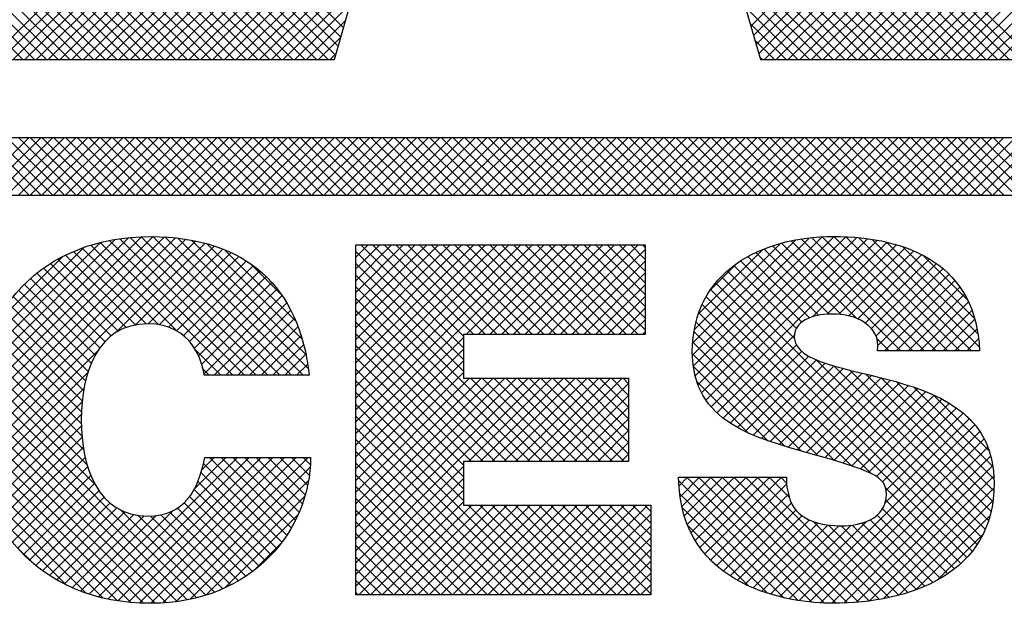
# Model space of a CAD drawing. Extents: x 0 to 34, y 0 to 22.
# Tile 8 of 20: x 29.531 to 29.902, y 3.037 to 3.257. Entities that reach past the tile are written whole.
import ezdxf
from ezdxf.enums import TextEntityAlignment as Align

# ---------------------------------------------------------------- set-up
doc = ezdxf.new("R2010")
doc.units = 0
doc.header["$LTSCALE"] = 0.25
doc.header["$MEASUREMENT"] = 0
for name, color, linetype in [('DIM', 7, 'CONTINUOUS'), ('FORMAT', 6, 'CONTINUOUS'), ('LOGO_HI', 11, 'CONTINUOUS')]:
    doc.layers.add(name, color=color, linetype=linetype)
doc.styles.add('RD25', font='ROMAND.shx', dxfattribs={"height": 0.25})
doc.styles.add('ROMAND', font='ROMAND.SHX')
doc.styles.add('RS10', font='ROMANS.shx', dxfattribs={"height": 0.1})

# ---------------------------------------------------------------- blocks, each defined once
blk = doc.blocks.new('FORMAT')
at = {"layer": 'LOGO_HI'}
for p, q in [((-0.59801, 0.75386), (-1.04801, 1.20387)), ((-0.60242, 0.75386), (-1.04845, 1.19988)), ((-0.60684, 0.75386), (-1.04845, 1.19547)), ((-0.61126, 0.75386), (-1.04845, 1.19105)), ((-0.61568, 0.75386), (-1.04845, 1.18663)), ((-0.6201, 0.75386), (-1.04845, 1.18221)), ((-0.49944, 0.76579), (-0.79673, 1.06307)), ((-0.34612, 0.76638), (-0.0493, 1.0632)), ((-0.50042, 0.76234), (-0.79673, 1.05865)), ((-0.34513, 0.76295), (-0.0493, 1.05878)), ((-0.5014, 0.7589), (-0.79673, 1.05423)), ((-0.34413, 0.75953), (-0.0493, 1.05436)), ((-0.50237, 0.75546), (-0.79673, 1.04981)), ((-0.34314, 0.7561), (-0.0493, 1.04994)), ((-0.5052, 0.75386), (-0.79673, 1.04539)), ((-0.34096, 0.75386), (-0.0493, 1.04552)), ((-0.59359, 0.75386), (-0.88398, 1.04425)), ((-0.58917, 0.75386), (-0.87956, 1.04425)), ((-0.58475, 0.75386), (-0.87514, 1.04425)), ((-0.58033, 0.75386), (-0.87072, 1.04425)), ((-0.57591, 0.75386), (-0.8663, 1.04425)), ((-0.57149, 0.75386), (-0.86188, 1.04425)), ((-0.56707, 0.75386), (-0.85746, 1.04425)), ((-0.56265, 0.75386), (-0.85304, 1.04425)), ((-0.55823, 0.75386), (-0.84862, 1.04425)), ((-0.55381, 0.75386), (-0.8442, 1.04425)), ((-0.54939, 0.75386), (-0.83978, 1.04425)), ((-0.54497, 0.75386), (-0.83536, 1.04425)), ((-0.54055, 0.75386), (-0.83095, 1.04425)), ((-0.53613, 0.75386), (-0.82653, 1.04425)), ((-0.53171, 0.75386), (-0.82211, 1.04425)), ((-0.52729, 0.75386), (-0.81769, 1.04425)), ((-0.52288, 0.75386), (-0.81327, 1.04425)), ((-0.51846, 0.75386), (-0.80885, 1.04425)), ((-0.51404, 0.75386), (-0.80443, 1.04425)), ((-0.50962, 0.75386), (-0.80001, 1.04425)), ((-0.33654, 0.75386), (-0.0493, 1.0411)), ((-0.33212, 0.75386), (-0.0493, 1.03668)), ((-0.3277, 0.75386), (-0.0493, 1.03226)), ((-0.32328, 0.75386), (-0.0493, 1.02784)), ((-0.31886, 0.75386), (-0.04535, 1.02737)), ((-0.31444, 0.75386), (-0.04094, 1.02737)), ((-0.31003, 0.75386), (-0.03653, 1.02736)), ((-0.30561, 0.75386), (-0.03212, 1.02735)), ((-0.30119, 0.75386), (-0.0277, 1.02734)), ((-0.29677, 0.75386), (-0.02329, 1.02734)), ((-0.29235, 0.75386), (-0.01888, 1.02733)), ((-0.28793, 0.75386), (-0.01447, 1.02732)), ((-0.28351, 0.75386), (-0.01006, 1.02731)), ((-0.27909, 0.75386), (-0.00564, 1.02731)), ((-0.27467, 0.75386), (-0.00123, 1.0273)), ((-0.27025, 0.75386), (0.00318, 1.02729)), ((-0.26583, 0.75386), (0.00759, 1.02729)), ((-0.26141, 0.75386), (0.01201, 1.02728)), ((-0.25699, 0.75386), (0.01642, 1.02727)), ((-0.25257, 0.75386), (0.02083, 1.02726)), ((-0.63264, 0.75386), (-0.46215, 0.92435)), ((-0.62822, 0.75386), (-0.46435, 0.91773)), ((-0.6238, 0.75386), (-0.46019, 0.91748)), ((-0.61938, 0.75386), (-0.45577, 0.91748)), ((-0.61497, 0.75386), (-0.45135, 0.91748)), ((-0.61055, 0.75386), (-0.44693, 0.91748)), ((-0.60613, 0.75386), (-0.44251, 0.91748)), ((-0.60171, 0.75386), (-0.43809, 0.91748)), ((-0.59729, 0.75386), (-0.43367, 0.91748)), ((-0.59287, 0.75386), (-0.42925, 0.91748)), ((-0.58845, 0.75386), (-0.42483, 0.91748)), ((-0.58403, 0.75386), (-0.42041, 0.91748)), ((-0.57961, 0.75386), (-0.41599, 0.91748)), ((-0.57519, 0.75386), (-0.41157, 0.91748)), ((-0.57077, 0.75386), (-0.40715, 0.91748)), ((-0.56635, 0.75386), (-0.40273, 0.91748)), ((-0.56193, 0.75386), (-0.39831, 0.91748)), ((-0.55751, 0.75386), (-0.39389, 0.91748)), ((-0.55309, 0.75386), (-0.38948, 0.91748)), ((-0.29307, 0.75386), (-0.45668, 0.91748)), ((-0.28865, 0.75386), (-0.45226, 0.91748)), ((-0.28423, 0.75386), (-0.44784, 0.91748)), ((-0.27981, 0.75386), (-0.44343, 0.91748)), ((-0.27539, 0.75386), (-0.43901, 0.91748)), ((-0.27097, 0.75386), (-0.43459, 0.91748)), ((-0.26655, 0.75386), (-0.43017, 0.91748)), ((-0.26213, 0.75386), (-0.42575, 0.91748)), ((-0.25771, 0.75386), (-0.42133, 0.91748)), ((-0.25329, 0.75386), (-0.41691, 0.91748)), ((-0.24887, 0.75386), (-0.41249, 0.91748)), ((-0.24445, 0.75386), (-0.40807, 0.91748)), ((-0.24003, 0.75386), (-0.40365, 0.91748)), ((-0.54867, 0.75386), (-0.48497, 0.81756)), ((-0.29748, 0.75386), (-0.36115, 0.81753)), ((-0.54425, 0.75386), (-0.4867, 0.81141)), ((-0.3019, 0.75386), (-0.35933, 0.81129)), ((-0.53983, 0.75386), (-0.48843, 0.80527)), ((-0.30632, 0.75386), (-0.3575, 0.80504)), ((-0.53542, 0.75386), (-0.49015, 0.79912)), ((-0.31074, 0.75386), (-0.35568, 0.7988)), ((-0.531, 0.75386), (-0.49188, 0.79298)), ((-0.31516, 0.75386), (-0.35385, 0.79255)), ((-0.52658, 0.75386), (-0.49361, 0.78683)), ((-0.31958, 0.75386), (-0.35203, 0.78631)), ((-0.52216, 0.75386), (-0.49518, 0.78084)), ((-0.324, 0.75386), (-0.3502, 0.78006)), ((-0.51774, 0.75386), (-0.49692, 0.77468)), ((-0.32842, 0.75386), (-0.34822, 0.77366)), ((-0.51332, 0.75386), (-0.49867, 0.76851)), ((-0.33284, 0.75386), (-0.34642, 0.76745)), ((-0.5089, 0.75386), (-0.50042, 0.76234)), ((-0.33726, 0.75386), (-0.34463, 0.76123)), ((-0.50448, 0.75386), (-0.50217, 0.75617)), ((-0.34168, 0.75386), (-0.34283, 0.75501)), ((-0.63947, 0.70284), (-0.61783, 0.72448)), ((-0.61769, 0.70284), (-0.63934, 0.72448)), ((-0.63505, 0.70284), (-0.61341, 0.72448)), ((-0.61327, 0.70284), (-0.63492, 0.72448)), ((-0.63063, 0.70284), (-0.60899, 0.72448)), ((-0.60885, 0.70284), (-0.6305, 0.72448)), ((-0.62621, 0.70284), (-0.60457, 0.72448)), ((-0.60444, 0.70284), (-0.62608, 0.72448)), ((-0.62179, 0.70284), (-0.60015, 0.72448)), ((-0.60002, 0.70284), (-0.62166, 0.72448)), ((-0.61737, 0.70284), (-0.59573, 0.72448)), ((-0.5956, 0.70284), (-0.61724, 0.72448)), ((-0.61295, 0.70284), (-0.59131, 0.72448)), ((-0.59118, 0.70284), (-0.61282, 0.72448)), ((-0.60854, 0.70284), (-0.58689, 0.72448)), ((-0.58676, 0.70284), (-0.6084, 0.72448)), ((-0.60412, 0.70284), (-0.58247, 0.72448)), ((-0.58234, 0.70284), (-0.60398, 0.72448)), ((-0.5997, 0.70284), (-0.57805, 0.72448)), ((-0.57792, 0.70284), (-0.59956, 0.72448)), ((-0.59528, 0.70284), (-0.57363, 0.72448)), ((-0.5735, 0.70284), (-0.59514, 0.72448)), ((-0.59086, 0.70284), (-0.56921, 0.72448)), ((-0.56908, 0.70284), (-0.59072, 0.72448)), ((-0.58644, 0.70284), (-0.56479, 0.72448)), ((-0.56466, 0.70284), (-0.5863, 0.72448)), ((-0.58202, 0.70284), (-0.56037, 0.72448)), ((-0.56024, 0.70284), (-0.58189, 0.72448)), ((-0.5776, 0.70284), (-0.55595, 0.72448)), ((-0.55582, 0.70284), (-0.57747, 0.72448)), ((-0.57318, 0.70284), (-0.55154, 0.72448)), ((-0.5514, 0.70284), (-0.57305, 0.72448)), ((-0.56876, 0.70284), (-0.54712, 0.72448)), ((-0.54698, 0.70284), (-0.56863, 0.72448)), ((-0.56434, 0.70284), (-0.5427, 0.72448)), ((-0.54256, 0.70284), (-0.56421, 0.72448)), ((-0.55992, 0.70284), (-0.53828, 0.72448)), ((-0.53814, 0.70284), (-0.55979, 0.72448)), ((-0.5555, 0.70284), (-0.53386, 0.72448)), ((-0.53372, 0.70284), (-0.55537, 0.72448)), ((-0.55108, 0.70284), (-0.52944, 0.72448)), ((-0.5293, 0.70284), (-0.55095, 0.72448)), ((-0.54666, 0.70284), (-0.52502, 0.72448)), ((-0.52489, 0.70284), (-0.54653, 0.72448)), ((-0.54224, 0.70284), (-0.5206, 0.72448)), ((-0.52047, 0.70284), (-0.54211, 0.72448)), ((-0.53782, 0.70284), (-0.51618, 0.72448)), ((-0.51605, 0.70284), (-0.53769, 0.72448)), ((-0.53341, 0.70284), (-0.51176, 0.72448)), ((-0.51163, 0.70284), (-0.53327, 0.72448)), ((-0.52899, 0.70284), (-0.50734, 0.72448)), ((-0.50721, 0.70284), (-0.52885, 0.72448)), ((-0.52457, 0.70284), (-0.50292, 0.72448)), ((-0.50279, 0.70284), (-0.52443, 0.72448)), ((-0.52015, 0.70284), (-0.4985, 0.72448)), ((-0.49837, 0.70284), (-0.52001, 0.72448)), ((-0.51573, 0.70284), (-0.49408, 0.72448)), ((-0.49395, 0.70284), (-0.51559, 0.72448)), ((-0.51131, 0.70284), (-0.48966, 0.72448)), ((-0.48953, 0.70284), (-0.51117, 0.72448)), ((-0.50689, 0.70284), (-0.48524, 0.72448)), ((-0.48511, 0.70284), (-0.50676, 0.72448)), ((-0.50247, 0.70284), (-0.48082, 0.72448)), ((-0.48069, 0.70284), (-0.50234, 0.72448)), ((-0.49805, 0.70284), (-0.47641, 0.72448)), ((-0.47627, 0.70284), (-0.49792, 0.72448)), ((-0.49363, 0.70284), (-0.47199, 0.72448)), ((-0.47185, 0.70284), (-0.4935, 0.72448)), ((-0.48921, 0.70284), (-0.46757, 0.72448)), ((-0.46743, 0.70284), (-0.48908, 0.72448)), ((-0.48479, 0.70284), (-0.46315, 0.72448)), ((-0.46301, 0.70284), (-0.48466, 0.72448)), ((-0.48037, 0.70284), (-0.45873, 0.72448)), ((-0.45859, 0.70284), (-0.48024, 0.72448)), ((-0.47595, 0.70284), (-0.45431, 0.72448)), ((-0.45417, 0.70284), (-0.47582, 0.72448)), ((-0.47153, 0.70284), (-0.44989, 0.72448)), ((-0.44976, 0.70284), (-0.4714, 0.72448)), ((-0.46711, 0.70284), (-0.44547, 0.72448)), ((-0.44534, 0.70284), (-0.46698, 0.72448)), ((-0.46269, 0.70284), (-0.44105, 0.72448)), ((-0.44092, 0.70284), (-0.46256, 0.72448)), ((-0.45827, 0.70284), (-0.43663, 0.72448)), ((-0.4365, 0.70284), (-0.45814, 0.72448)), ((-0.45386, 0.70284), (-0.43221, 0.72448)), ((-0.43208, 0.70284), (-0.45372, 0.72448)), ((-0.44944, 0.70284), (-0.42779, 0.72448)), ((-0.42766, 0.70284), (-0.4493, 0.72448)), ((-0.44502, 0.70284), (-0.42337, 0.72448)), ((-0.42324, 0.70284), (-0.44488, 0.72448)), ((-0.4406, 0.70284), (-0.41895, 0.72448)), ((-0.41882, 0.70284), (-0.44046, 0.72448)), ((-0.43618, 0.70284), (-0.41453, 0.72448)), ((-0.4144, 0.70284), (-0.43604, 0.72448)), ((-0.43176, 0.70284), (-0.41011, 0.72448)), ((-0.40998, 0.70284), (-0.43163, 0.72448)), ((-0.42734, 0.70284), (-0.40569, 0.72448)), ((-0.40556, 0.70284), (-0.42721, 0.72448)), ((-0.42292, 0.70284), (-0.40128, 0.72448)), ((-0.40114, 0.70284), (-0.42279, 0.72448)), ((-0.4185, 0.70284), (-0.39686, 0.72448)), ((-0.39672, 0.70284), (-0.41837, 0.72448)), ((-0.41408, 0.70284), (-0.39244, 0.72448)), ((-0.3923, 0.70284), (-0.41395, 0.72448)), ((-0.40966, 0.70284), (-0.38802, 0.72448)), ((-0.38788, 0.70284), (-0.40953, 0.72448)), ((-0.40524, 0.70284), (-0.3836, 0.72448)), ((-0.38346, 0.70284), (-0.40511, 0.72448)), ((-0.40082, 0.70284), (-0.37918, 0.72448)), ((-0.37904, 0.70284), (-0.40069, 0.72448)), ((-0.3964, 0.70284), (-0.37476, 0.72448)), ((-0.37463, 0.70284), (-0.39627, 0.72448)), ((-0.39198, 0.70284), (-0.37034, 0.72448)), ((-0.37021, 0.70284), (-0.39185, 0.72448)), ((-0.38756, 0.70284), (-0.36592, 0.72448)), ((-0.36579, 0.70284), (-0.38743, 0.72448)), ((-0.38314, 0.70284), (-0.3615, 0.72448)), ((-0.36137, 0.70284), (-0.38301, 0.72448)), ((-0.37873, 0.70284), (-0.35708, 0.72448)), ((-0.35695, 0.70284), (-0.37859, 0.72448)), ((-0.37431, 0.70284), (-0.35266, 0.72448)), ((-0.35253, 0.70284), (-0.37417, 0.72448)), ((-0.36989, 0.70284), (-0.34824, 0.72448)), ((-0.34811, 0.70284), (-0.36975, 0.72448)), ((-0.36547, 0.70284), (-0.34382, 0.72448)), ((-0.34369, 0.70284), (-0.36533, 0.72448)), ((-0.36105, 0.70284), (-0.3394, 0.72448)), ((-0.33927, 0.70284), (-0.36091, 0.72448)), ((-0.35663, 0.70284), (-0.33498, 0.72448)), ((-0.33485, 0.70284), (-0.35649, 0.72448)), ((-0.35221, 0.70284), (-0.33056, 0.72448)), ((-0.33043, 0.70284), (-0.35208, 0.72448)), ((-0.34779, 0.70284), (-0.32615, 0.72448)), ((-0.32601, 0.70284), (-0.34766, 0.72448)), ((-0.34337, 0.70284), (-0.32173, 0.72448)), ((-0.32159, 0.70284), (-0.34324, 0.72448)), ((-0.33895, 0.70284), (-0.31731, 0.72448)), ((-0.31717, 0.70284), (-0.33882, 0.72448)), ((-0.33453, 0.70284), (-0.31289, 0.72448)), ((-0.31275, 0.70284), (-0.3344, 0.72448)), ((-0.33011, 0.70284), (-0.30847, 0.72448)), ((-0.30833, 0.70284), (-0.32998, 0.72448)), ((-0.32569, 0.70284), (-0.30405, 0.72448)), ((-0.30391, 0.70284), (-0.32556, 0.72448)), ((-0.32127, 0.70284), (-0.29963, 0.72448)), ((-0.2995, 0.70284), (-0.32114, 0.72448)), ((-0.31685, 0.70284), (-0.29521, 0.72448)), ((-0.29508, 0.70284), (-0.31672, 0.72448)), ((-0.31243, 0.70284), (-0.29079, 0.72448)), ((-0.29066, 0.70284), (-0.3123, 0.72448)), ((-0.30801, 0.70284), (-0.28637, 0.72448)), ((-0.28624, 0.70284), (-0.30788, 0.72448)), ((-0.3036, 0.70284), (-0.28195, 0.72448)), ((-0.28182, 0.70284), (-0.30346, 0.72448)), ((-0.29918, 0.70284), (-0.27753, 0.72448)), ((-0.2774, 0.70284), (-0.29904, 0.72448)), ((-0.29476, 0.70284), (-0.27311, 0.72448)), ((-0.27298, 0.70284), (-0.29462, 0.72448)), ((-0.29034, 0.70284), (-0.26869, 0.72448)), ((-0.26856, 0.70284), (-0.2902, 0.72448)), ((-0.28592, 0.70284), (-0.26427, 0.72448)), ((-0.26414, 0.70284), (-0.28578, 0.72448)), ((-0.2815, 0.70284), (-0.25985, 0.72448)), ((-0.25972, 0.70284), (-0.28136, 0.72448)), ((-0.27708, 0.70284), (-0.25543, 0.72448)), ((-0.2553, 0.70284), (-0.27695, 0.72448)), ((-0.27266, 0.70284), (-0.25102, 0.72448)), ((-0.25088, 0.70284), (-0.27253, 0.72448)), ((-0.26824, 0.70284), (-0.2466, 0.72448)), ((-0.24646, 0.70284), (-0.26811, 0.72448)), ((-0.26382, 0.70284), (-0.24218, 0.72448)), ((-0.24204, 0.70284), (-0.26369, 0.72448)), ((-0.2594, 0.70284), (-0.23776, 0.72448)), ((-0.23762, 0.70284), (-0.25927, 0.72448)), ((-0.25498, 0.70284), (-0.23334, 0.72448)), ((-0.2332, 0.70284), (-0.25485, 0.72448)), ((-0.63868, 0.61966), (-0.57104, 0.6873)), ((-0.63864, 0.61528), (-0.56677, 0.68715)), ((-0.63851, 0.62425), (-0.57552, 0.68724)), ((-0.63841, 0.6111), (-0.56268, 0.68682)), ((-0.63808, 0.6291), (-0.58027, 0.68691)), ((-0.63799, 0.60709), (-0.55877, 0.68631)), ((-0.63741, 0.60325), (-0.55503, 0.68564)), ((-0.6373, 0.6343), (-0.58536, 0.68624)), ((-0.53672, 0.63512), (-0.58746, 0.68586)), ((-0.5323, 0.63512), (-0.58367, 0.6865)), ((-0.52788, 0.63512), (-0.57972, 0.68696)), ((-0.52346, 0.63512), (-0.57557, 0.68724)), ((-0.51904, 0.63512), (-0.57122, 0.6873)), ((-0.51462, 0.63512), (-0.56664, 0.68714)), ((-0.51266, 0.63758), (-0.5618, 0.68672)), ((-0.51354, 0.64288), (-0.55661, 0.68595)), ((-0.36814, 0.64272), (-0.32404, 0.68681)), ((-0.36803, 0.64724), (-0.32922, 0.68605)), ((-0.36782, 0.63861), (-0.31923, 0.6872)), ((-0.36712, 0.6349), (-0.31471, 0.68731)), ((-0.36606, 0.63153), (-0.31038, 0.68721)), ((-0.36468, 0.62849), (-0.30623, 0.68694)), ((-0.36302, 0.62574), (-0.30224, 0.68651)), ((-0.36108, 0.62325), (-0.29842, 0.68592)), ((-0.28961, 0.64434), (-0.33097, 0.6857)), ((-0.28519, 0.64434), (-0.32724, 0.68639)), ((-0.28077, 0.64434), (-0.32332, 0.68689)), ((-0.27635, 0.64434), (-0.31922, 0.68721)), ((-0.27193, 0.64434), (-0.3149, 0.68731)), ((-0.26751, 0.64434), (-0.31038, 0.68721)), ((-0.26309, 0.64434), (-0.30565, 0.68689)), ((-0.26014, 0.64581), (-0.30062, 0.68628)), ((-0.63605, 0.63997), (-0.59093, 0.68509)), ((-0.63405, 0.64638), (-0.59723, 0.68321)), ((-0.56904, 0.65418), (-0.59784, 0.68299)), ((-0.56235, 0.65191), (-0.59453, 0.6841)), ((-0.54114, 0.63512), (-0.59107, 0.68506)), ((-0.58484, 0.65141), (-0.55145, 0.68479)), ((-0.57776, 0.65407), (-0.54804, 0.68378)), ((-0.57292, 0.65448), (-0.5448, 0.68261)), ((-0.51496, 0.64872), (-0.55087, 0.68463)), ((-0.51735, 0.65552), (-0.54418, 0.68236)), ((-0.49484, 0.68395), (-0.49461, 0.68418)), ((-0.49484, 0.67953), (-0.4902, 0.68418)), ((-0.49484, 0.67511), (-0.48578, 0.68418)), ((-0.49484, 0.67069), (-0.48136, 0.68418)), ((-0.49484, 0.66627), (-0.47694, 0.68418)), ((-0.49484, 0.66185), (-0.47252, 0.68418)), ((-0.49484, 0.65743), (-0.4681, 0.68418)), ((-0.49484, 0.65301), (-0.46368, 0.68418)), ((-0.49484, 0.64859), (-0.45926, 0.68418)), ((-0.49484, 0.64417), (-0.45484, 0.68418)), ((-0.49484, 0.63975), (-0.45042, 0.68418)), ((-0.49484, 0.63533), (-0.446, 0.68418)), ((-0.49484, 0.63091), (-0.44158, 0.68418)), ((-0.49484, 0.62649), (-0.43716, 0.68418)), ((-0.49484, 0.62208), (-0.43274, 0.68418)), ((-0.49484, 0.61766), (-0.42832, 0.68418)), ((-0.49484, 0.61324), (-0.4239, 0.68418)), ((-0.45427, 0.64548), (-0.49297, 0.68418)), ((-0.45427, 0.6499), (-0.48855, 0.68418)), ((-0.45038, 0.65043), (-0.48413, 0.68418)), ((-0.44596, 0.65043), (-0.47971, 0.68418)), ((-0.44154, 0.65043), (-0.47529, 0.68418)), ((-0.43712, 0.65043), (-0.47087, 0.68418)), ((-0.4327, 0.65043), (-0.46645, 0.68418)), ((-0.42828, 0.65043), (-0.46203, 0.68418)), ((-0.42386, 0.65043), (-0.45761, 0.68418)), ((-0.45323, 0.65043), (-0.41948, 0.68418)), ((-0.41944, 0.65043), (-0.45319, 0.68418)), ((-0.44881, 0.65043), (-0.41507, 0.68418)), ((-0.41503, 0.65043), (-0.44877, 0.68418)), ((-0.44439, 0.65043), (-0.41065, 0.68418)), ((-0.41061, 0.65043), (-0.44435, 0.68418)), ((-0.43997, 0.65043), (-0.40623, 0.68418)), ((-0.40619, 0.65043), (-0.43993, 0.68418)), ((-0.43555, 0.65043), (-0.40181, 0.68418)), ((-0.40177, 0.65043), (-0.43551, 0.68418)), ((-0.43113, 0.65043), (-0.39739, 0.68418)), ((-0.39735, 0.65043), (-0.43109, 0.68418)), ((-0.42671, 0.65043), (-0.39297, 0.68418)), ((-0.39293, 0.65043), (-0.42667, 0.68418)), ((-0.42229, 0.65043), (-0.38855, 0.68418)), ((-0.38851, 0.65043), (-0.42225, 0.68418)), ((-0.41787, 0.65043), (-0.38585, 0.68245)), ((-0.38585, 0.65219), (-0.41784, 0.68418)), ((-0.38585, 0.65661), (-0.41342, 0.68418)), ((-0.38585, 0.66103), (-0.409, 0.68418)), ((-0.38585, 0.66545), (-0.40458, 0.68418)), ((-0.38585, 0.66987), (-0.40016, 0.68418)), ((-0.38585, 0.67429), (-0.39574, 0.68418)), ((-0.38585, 0.67871), (-0.39132, 0.68418)), ((-0.38585, 0.68313), (-0.3869, 0.68418)), ((-0.36742, 0.65228), (-0.33495, 0.68474)), ((-0.36588, 0.65823), (-0.34163, 0.68248)), ((-0.31666, 0.65814), (-0.34119, 0.68266)), ((-0.3121, 0.65799), (-0.33794, 0.68383)), ((-0.30618, 0.65649), (-0.33454, 0.68485)), ((-0.32274, 0.65718), (-0.29476, 0.68516)), ((-0.3174, 0.65809), (-0.29126, 0.68424)), ((-0.313, 0.65808), (-0.28792, 0.68316)), ((-0.30919, 0.65747), (-0.28475, 0.68191)), ((-0.26065, 0.65073), (-0.29517, 0.68526)), ((-0.26183, 0.65633), (-0.28904, 0.68355)), ((-0.63062, 0.65423), (-0.60497, 0.67989)), ((-0.58124, 0.65313), (-0.60695, 0.67883)), ((-0.57776, 0.65407), (-0.60405, 0.68035)), ((-0.57375, 0.65447), (-0.60101, 0.68174)), ((-0.56884, 0.65415), (-0.54171, 0.68128)), ((-0.56531, 0.65325), (-0.53878, 0.67979)), ((-0.45427, 0.64106), (-0.49484, 0.68164)), ((-0.32693, 0.65514), (-0.34996, 0.67818)), ((-0.32408, 0.65672), (-0.3472, 0.67983)), ((-0.32063, 0.65769), (-0.34427, 0.68132)), ((-0.30588, 0.65636), (-0.28174, 0.6805)), ((-0.30307, 0.65475), (-0.2789, 0.67892)), ((-0.26451, 0.66344), (-0.2814, 0.68032)), ((-0.58691, 0.64996), (-0.61236, 0.67541)), ((-0.58427, 0.65174), (-0.60972, 0.67718)), ((-0.56227, 0.65187), (-0.536, 0.67814)), ((-0.55966, 0.65006), (-0.53338, 0.67635)), ((-0.52256, 0.66516), (-0.53466, 0.67725)), ((-0.45427, 0.63664), (-0.49484, 0.67722)), ((-0.41346, 0.65043), (-0.38585, 0.67803)), ((-0.36156, 0.66697), (-0.35113, 0.6774)), ((-0.32898, 0.65277), (-0.35257, 0.67636)), ((-0.30071, 0.65269), (-0.27624, 0.67716)), ((-0.29901, 0.64997), (-0.27375, 0.67523)), ((-0.5912, 0.64541), (-0.61729, 0.6715)), ((-0.58921, 0.64784), (-0.61489, 0.67351)), ((-0.55743, 0.64788), (-0.53091, 0.6744)), ((-0.55556, 0.64533), (-0.52859, 0.6723)), ((-0.42471, 0.60266), (-0.49484, 0.6728)), ((-0.40904, 0.65043), (-0.38585, 0.67361)), ((-0.25931, 0.57427), (-0.35728, 0.67223)), ((-0.32977, 0.64914), (-0.35501, 0.67438)), ((-0.29829, 0.64627), (-0.27145, 0.67311)), ((-0.2958, 0.64434), (-0.26933, 0.67081)), ((-0.59435, 0.63972), (-0.62173, 0.6671)), ((-0.5929, 0.64269), (-0.61957, 0.66936)), ((-0.55401, 0.64246), (-0.52642, 0.67005)), ((-0.55279, 0.63926), (-0.5244, 0.66765)), ((-0.42913, 0.60266), (-0.49484, 0.66838)), ((-0.40462, 0.65043), (-0.38585, 0.66919)), ((-0.26282, 0.56893), (-0.36127, 0.66739)), ((-0.26096, 0.5715), (-0.35937, 0.66991)), ((-0.29138, 0.64434), (-0.26741, 0.66832)), ((-0.59555, 0.6365), (-0.62377, 0.66472)), ((-0.55193, 0.6357), (-0.52252, 0.66511)), ((-0.43355, 0.60266), (-0.49484, 0.66396)), ((-0.4002, 0.65043), (-0.38585, 0.66478)), ((-0.26485, 0.56655), (-0.36298, 0.66468)), ((-0.28696, 0.64434), (-0.26568, 0.66562)), ((-0.59652, 0.63305), (-0.62569, 0.66223)), ((-0.54809, 0.63512), (-0.5208, 0.66241)), ((-0.39578, 0.65043), (-0.38585, 0.66036)), ((-0.30101, 0.59829), (-0.36448, 0.66175)), ((-0.28254, 0.64434), (-0.26417, 0.66272)), ((-0.59777, 0.62547), (-0.62918, 0.65687)), ((-0.59726, 0.62937), (-0.6275, 0.65961)), ((-0.54367, 0.63512), (-0.51922, 0.65957)), ((-0.53925, 0.63512), (-0.5178, 0.65657)), ((-0.43797, 0.60266), (-0.49484, 0.65954)), ((-0.30821, 0.60107), (-0.36575, 0.65861)), ((-0.27812, 0.64434), (-0.26287, 0.65959)), ((-0.2737, 0.64434), (-0.2618, 0.65624)), ((-0.59806, 0.62133), (-0.63074, 0.65401)), ((-0.53483, 0.63512), (-0.51652, 0.65343)), ((-0.44239, 0.60266), (-0.49484, 0.65512)), ((-0.39136, 0.65043), (-0.38585, 0.65594)), ((-0.31461, 0.60305), (-0.36678, 0.65522)), ((-0.26929, 0.64434), (-0.26097, 0.65265)), ((-0.59811, 0.61696), (-0.63217, 0.65103)), ((-0.53041, 0.63512), (-0.51539, 0.65014)), ((-0.44681, 0.60266), (-0.49484, 0.6507)), ((-0.49484, 0.60882), (-0.45427, 0.64939)), ((-0.38694, 0.65043), (-0.38585, 0.65152)), ((-0.32083, 0.60485), (-0.36754, 0.65156)), ((-0.35891, 0.62101), (-0.32974, 0.65017)), ((-0.29403, 0.64434), (-0.29866, 0.64897)), ((-0.26487, 0.64434), (-0.2604, 0.64881)), ((-0.59787, 0.61231), (-0.63348, 0.64791)), ((-0.52599, 0.63512), (-0.51441, 0.6467)), ((-0.45123, 0.60266), (-0.49484, 0.64628)), ((-0.49484, 0.6044), (-0.45427, 0.64497)), ((-0.327, 0.6066), (-0.36801, 0.64761)), ((-0.35652, 0.61898), (-0.32895, 0.64655)), ((-0.63667, 0.59957), (-0.59195, 0.6443)), ((-0.59598, 0.60157), (-0.63569, 0.64129)), ((-0.59725, 0.60727), (-0.63465, 0.64467)), ((-0.54555, 0.63512), (-0.55522, 0.64479)), ((-0.52157, 0.63512), (-0.51359, 0.64311)), ((-0.45427, 0.60129), (-0.49484, 0.64186)), ((-0.33321, 0.60839), (-0.36815, 0.64333)), ((-0.35394, 0.61714), (-0.32694, 0.64414)), ((-0.35118, 0.61548), (-0.32433, 0.64233)), ((-0.26045, 0.64434), (-0.26009, 0.6447)), ((-0.59302, 0.59419), (-0.63659, 0.63776)), ((-0.54997, 0.63512), (-0.55229, 0.63743)), ((-0.51716, 0.63512), (-0.51292, 0.63936)), ((-0.49484, 0.59998), (-0.45427, 0.64055)), ((-0.45427, 0.59687), (-0.49484, 0.63744)), ((-0.33973, 0.61049), (-0.36782, 0.63858)), ((-0.34827, 0.61397), (-0.32135, 0.64089)), ((-0.34522, 0.6126), (-0.31814, 0.63968)), ((-0.34206, 0.61134), (-0.31478, 0.63862)), ((-0.33881, 0.61017), (-0.31131, 0.63767)), ((-0.25788, 0.57725), (-0.32163, 0.641)), ((-0.25667, 0.58047), (-0.31485, 0.63864)), ((-0.55467, 0.55143), (-0.63734, 0.63409)), ((-0.63579, 0.59604), (-0.59566, 0.63617)), ((-0.51274, 0.63512), (-0.5124, 0.63546)), ((-0.49484, 0.59556), (-0.45427, 0.63613)), ((-0.49484, 0.59114), (-0.45197, 0.63401)), ((-0.49484, 0.58672), (-0.44755, 0.63401)), ((-0.49484, 0.5823), (-0.44313, 0.63401)), ((-0.49484, 0.57788), (-0.43871, 0.63401)), ((-0.49484, 0.57346), (-0.43429, 0.63401)), ((-0.49484, 0.56904), (-0.42987, 0.63401)), ((-0.49484, 0.56462), (-0.42545, 0.63401)), ((-0.45239, 0.60266), (-0.42104, 0.63401)), ((-0.42029, 0.60266), (-0.45164, 0.63401)), ((-0.44797, 0.60266), (-0.41662, 0.63401)), ((-0.41587, 0.60266), (-0.44722, 0.63401)), ((-0.44355, 0.60266), (-0.4122, 0.63401)), ((-0.41145, 0.60266), (-0.4428, 0.63401)), ((-0.43913, 0.60266), (-0.40778, 0.63401)), ((-0.40703, 0.60266), (-0.43838, 0.63401)), ((-0.43471, 0.60266), (-0.40336, 0.63401)), ((-0.40261, 0.60266), (-0.43396, 0.63401)), ((-0.43029, 0.60266), (-0.39894, 0.63401)), ((-0.39819, 0.60266), (-0.42954, 0.63401)), ((-0.42587, 0.60266), (-0.39452, 0.63401)), ((-0.39377, 0.60266), (-0.42512, 0.63401)), ((-0.39212, 0.60543), (-0.4207, 0.63401)), ((-0.39212, 0.60985), (-0.41628, 0.63401)), ((-0.39212, 0.61427), (-0.41186, 0.63401)), ((-0.39212, 0.61869), (-0.40745, 0.63401)), ((-0.39212, 0.62311), (-0.40303, 0.63401)), ((-0.39212, 0.62753), (-0.39861, 0.63401)), ((-0.39212, 0.63195), (-0.39419, 0.63401)), ((-0.33548, 0.60909), (-0.30779, 0.63677)), ((-0.33209, 0.60806), (-0.30423, 0.63591)), ((-0.32866, 0.60707), (-0.30067, 0.63505)), ((-0.32521, 0.60609), (-0.29713, 0.63418)), ((-0.25571, 0.58393), (-0.30881, 0.63703)), ((-0.25502, 0.58766), (-0.30297, 0.63561)), ((-0.25463, 0.59168), (-0.29712, 0.63418)), ((-0.55829, 0.55063), (-0.63793, 0.63027)), ((-0.63476, 0.59264), (-0.59709, 0.63031)), ((-0.45427, 0.59245), (-0.49484, 0.63302)), ((-0.42145, 0.60266), (-0.39212, 0.63199)), ((-0.34706, 0.61341), (-0.36654, 0.63288)), ((-0.32177, 0.60512), (-0.29361, 0.63327)), ((-0.31833, 0.60413), (-0.29015, 0.63231)), ((-0.31491, 0.60313), (-0.28676, 0.63129)), ((-0.31151, 0.60211), (-0.28345, 0.63018)), ((-0.25456, 0.59603), (-0.29112, 0.63259)), ((-0.25498, 0.60087), (-0.28473, 0.63062)), ((-0.45427, 0.58803), (-0.49484, 0.6286)), ((-0.41703, 0.60266), (-0.39212, 0.62757)), ((-0.30816, 0.60105), (-0.28024, 0.62897)), ((-0.30488, 0.59991), (-0.27715, 0.62764)), ((-0.25633, 0.60664), (-0.27748, 0.62779)), ((-0.56209, 0.55001), (-0.63836, 0.62628)), ((-0.6336, 0.58938), (-0.5978, 0.62519)), ((-0.42316, 0.5525), (-0.49484, 0.62418)), ((-0.41261, 0.60266), (-0.39212, 0.62315)), ((-0.30174, 0.59863), (-0.27418, 0.62619)), ((-0.29886, 0.59709), (-0.27135, 0.6246)), ((-0.29651, 0.59502), (-0.26868, 0.62285)), ((-0.56609, 0.54959), (-0.63862, 0.62212)), ((-0.63231, 0.58625), (-0.59809, 0.62048)), ((-0.42758, 0.5525), (-0.49484, 0.61976)), ((-0.29521, 0.5919), (-0.26618, 0.62093)), ((-0.26171, 0.61644), (-0.26626, 0.62099)), ((-0.5703, 0.54938), (-0.63869, 0.61777)), ((-0.6309, 0.58325), (-0.59808, 0.61606)), ((-0.432, 0.5525), (-0.49484, 0.61534)), ((-0.40819, 0.60266), (-0.39212, 0.61873)), ((-0.3279, 0.55037), (-0.26176, 0.61651)), ((-0.29558, 0.58711), (-0.26387, 0.61882)), ((-0.57475, 0.54941), (-0.63855, 0.61321)), ((-0.62936, 0.58037), (-0.59784, 0.61189)), ((-0.40377, 0.60266), (-0.39212, 0.61431)), ((-0.32399, 0.54986), (-0.25988, 0.61397)), ((-0.57945, 0.54969), (-0.63815, 0.60839)), ((-0.62769, 0.57761), (-0.59736, 0.60795)), ((-0.43642, 0.5525), (-0.49484, 0.61093)), ((-0.39935, 0.60266), (-0.39212, 0.60989)), ((-0.31992, 0.54951), (-0.25824, 0.61119)), ((-0.31565, 0.54937), (-0.25687, 0.60815)), ((-0.62591, 0.57497), (-0.59666, 0.60423)), ((-0.59167, 0.55177), (-0.5393, 0.60414)), ((-0.58808, 0.55094), (-0.53488, 0.60414)), ((-0.58433, 0.55027), (-0.53046, 0.60414)), ((-0.5804, 0.54978), (-0.52604, 0.60414)), ((-0.57629, 0.54947), (-0.52162, 0.60414)), ((-0.57197, 0.54936), (-0.5172, 0.60414)), ((-0.56742, 0.5495), (-0.51278, 0.60414)), ((-0.55559, 0.59227), (-0.54371, 0.60414)), ((-0.55272, 0.59955), (-0.54813, 0.60414)), ((-0.52077, 0.57498), (-0.54993, 0.60414)), ((-0.51908, 0.57771), (-0.54551, 0.60414)), ((-0.51752, 0.58057), (-0.54109, 0.60414)), ((-0.51612, 0.58359), (-0.53667, 0.60414)), ((-0.51487, 0.58676), (-0.53225, 0.60414)), ((-0.5138, 0.5901), (-0.52783, 0.60414)), ((-0.51292, 0.59365), (-0.52341, 0.60414)), ((-0.51227, 0.59741), (-0.519, 0.60414)), ((-0.51188, 0.60145), (-0.51458, 0.60414)), ((-0.44084, 0.5525), (-0.49484, 0.60651)), ((-0.39493, 0.60266), (-0.39212, 0.60547)), ((-0.31115, 0.54944), (-0.25578, 0.60481)), ((-0.58447, 0.55029), (-0.63741, 0.60323)), ((-0.62402, 0.57245), (-0.59573, 0.60074)), ((-0.56255, 0.54995), (-0.51194, 0.60056)), ((-0.5226, 0.57239), (-0.55212, 0.60191)), ((-0.44526, 0.5525), (-0.49484, 0.60209)), ((-0.49484, 0.5602), (-0.45427, 0.60078)), ((-0.30646, 0.54972), (-0.25502, 0.60115)), ((-0.58995, 0.55135), (-0.6362, 0.5976)), ((-0.622, 0.57005), (-0.59457, 0.59748)), ((-0.52456, 0.56993), (-0.55305, 0.59842)), ((-0.44968, 0.5525), (-0.49484, 0.59767)), ((-0.37319, 0.59347), (-0.3699, 0.59676)), ((-0.37278, 0.58946), (-0.36548, 0.59676)), ((-0.37211, 0.58571), (-0.36106, 0.59676)), ((-0.37119, 0.58221), (-0.35664, 0.59676)), ((-0.32321, 0.54978), (-0.3702, 0.59676)), ((-0.37004, 0.57894), (-0.35222, 0.59676)), ((-0.36868, 0.57588), (-0.3478, 0.59676)), ((-0.36711, 0.57303), (-0.34338, 0.59676)), ((-0.31845, 0.54943), (-0.36578, 0.59676)), ((-0.36534, 0.57038), (-0.33896, 0.59676)), ((-0.3634, 0.56791), (-0.33454, 0.59676)), ((-0.31397, 0.54937), (-0.36136, 0.59676)), ((-0.30968, 0.54951), (-0.35694, 0.59676)), ((-0.30555, 0.5498), (-0.35252, 0.59676)), ((-0.30157, 0.55023), (-0.3481, 0.59676)), ((-0.29772, 0.55081), (-0.34368, 0.59676)), ((-0.33163, 0.58913), (-0.33926, 0.59676)), ((-0.33265, 0.59458), (-0.33484, 0.59676)), ((-0.30152, 0.55024), (-0.25461, 0.59715)), ((-0.61987, 0.56777), (-0.59316, 0.59447)), ((-0.55724, 0.55084), (-0.51256, 0.59552)), ((-0.52664, 0.56759), (-0.55422, 0.59517)), ((-0.49484, 0.55578), (-0.45427, 0.59636)), ((-0.4541, 0.5525), (-0.49484, 0.59325)), ((-0.32829, 0.55044), (-0.37328, 0.59543)), ((-0.36128, 0.56561), (-0.33263, 0.59426)), ((-0.59611, 0.55309), (-0.6343, 0.59128)), ((-0.61761, 0.5656), (-0.5915, 0.59171)), ((-0.53119, 0.5633), (-0.55737, 0.58948)), ((-0.52885, 0.56539), (-0.55564, 0.59217)), ((-0.55128, 0.55239), (-0.51389, 0.58977)), ((-0.49371, 0.5525), (-0.45427, 0.59194)), ((-0.33377, 0.5515), (-0.37294, 0.59067)), ((-0.35899, 0.56348), (-0.332, 0.59046)), ((-0.29627, 0.55107), (-0.25458, 0.59276)), ((-0.26707, 0.56435), (-0.29535, 0.59263)), ((-0.61524, 0.56355), (-0.58956, 0.58923)), ((-0.61275, 0.56162), (-0.58732, 0.58705)), ((-0.53365, 0.56134), (-0.55944, 0.58713)), ((-0.45852, 0.5525), (-0.49484, 0.58883)), ((-0.48929, 0.5525), (-0.45427, 0.58752)), ((-0.48487, 0.5525), (-0.45112, 0.58625)), ((-0.48045, 0.5525), (-0.4467, 0.58625)), ((-0.47603, 0.5525), (-0.44228, 0.58625)), ((-0.47161, 0.5525), (-0.43786, 0.58625)), ((-0.46719, 0.5525), (-0.43344, 0.58625)), ((-0.46277, 0.5525), (-0.42902, 0.58625)), ((-0.45835, 0.5525), (-0.4246, 0.58625)), ((-0.45393, 0.5525), (-0.42018, 0.58625)), ((-0.41874, 0.5525), (-0.45249, 0.58625)), ((-0.44951, 0.5525), (-0.41576, 0.58625)), ((-0.41432, 0.5525), (-0.44807, 0.58625)), ((-0.44509, 0.5525), (-0.41135, 0.58625)), ((-0.40991, 0.5525), (-0.44365, 0.58625)), ((-0.44067, 0.5525), (-0.40693, 0.58625)), ((-0.40549, 0.5525), (-0.43923, 0.58625)), ((-0.43625, 0.5525), (-0.40251, 0.58625)), ((-0.40107, 0.5525), (-0.43481, 0.58625)), ((-0.43183, 0.5525), (-0.39809, 0.58625)), ((-0.39665, 0.5525), (-0.43039, 0.58625)), ((-0.42741, 0.5525), (-0.39367, 0.58625)), ((-0.39223, 0.5525), (-0.42597, 0.58625)), ((-0.423, 0.5525), (-0.38925, 0.58625)), ((-0.38781, 0.5525), (-0.42156, 0.58625)), ((-0.41858, 0.5525), (-0.38483, 0.58625)), ((-0.38382, 0.55294), (-0.41714, 0.58625)), ((-0.38382, 0.55736), (-0.41272, 0.58625)), ((-0.38382, 0.56177), (-0.4083, 0.58625)), ((-0.38382, 0.56619), (-0.40388, 0.58625)), ((-0.38382, 0.57061), (-0.39946, 0.58625)), ((-0.38382, 0.57503), (-0.39504, 0.58625)), ((-0.38382, 0.57945), (-0.39062, 0.58625)), ((-0.38382, 0.58387), (-0.3862, 0.58625)), ((-0.35654, 0.56151), (-0.33088, 0.58717)), ((-0.26946, 0.56232), (-0.29532, 0.58818)), ((-0.29057, 0.55234), (-0.25499, 0.58793)), ((-0.60355, 0.55611), (-0.6311, 0.58366)), ((-0.61013, 0.55982), (-0.58474, 0.58521)), ((-0.60739, 0.55814), (-0.58178, 0.58375)), ((-0.60452, 0.55659), (-0.57838, 0.58273)), ((-0.60152, 0.55518), (-0.57447, 0.58223)), ((-0.59838, 0.5539), (-0.5699, 0.58237)), ((-0.5951, 0.55276), (-0.56371, 0.58415)), ((-0.55123, 0.5524), (-0.5832, 0.58437)), ((-0.54794, 0.55353), (-0.57686, 0.58246)), ((-0.5448, 0.55482), (-0.57219, 0.5822)), ((-0.54181, 0.55625), (-0.56821, 0.58265)), ((-0.53896, 0.55781), (-0.5648, 0.58366)), ((-0.53624, 0.55951), (-0.5619, 0.58517)), ((-0.54411, 0.55513), (-0.51648, 0.58276)), ((-0.46294, 0.5525), (-0.49484, 0.58441)), ((-0.41416, 0.5525), (-0.38382, 0.58284)), ((-0.33986, 0.55317), (-0.37203, 0.58534)), ((-0.35393, 0.5597), (-0.32918, 0.58444)), ((-0.35117, 0.55803), (-0.32691, 0.5823)), ((-0.27472, 0.55874), (-0.29852, 0.58254)), ((-0.27201, 0.56045), (-0.29652, 0.58495)), ((-0.28415, 0.55434), (-0.2561, 0.5824)), ((-0.46736, 0.5525), (-0.49484, 0.57999)), ((-0.40974, 0.5525), (-0.38382, 0.57842)), ((-0.34705, 0.55594), (-0.37004, 0.57893)), ((-0.34827, 0.55651), (-0.32412, 0.58067)), ((-0.34523, 0.55514), (-0.32085, 0.57952)), ((-0.34204, 0.55391), (-0.31714, 0.57881)), ((-0.33872, 0.55281), (-0.31301, 0.57852)), ((-0.33525, 0.55186), (-0.3084, 0.57871)), ((-0.33165, 0.55104), (-0.30257, 0.58012)), ((-0.29402, 0.55152), (-0.32253, 0.58003)), ((-0.29045, 0.55238), (-0.31685, 0.57878)), ((-0.28702, 0.55337), (-0.31216, 0.57851)), ((-0.28374, 0.5545), (-0.308, 0.57876)), ((-0.28059, 0.55577), (-0.30433, 0.57951)), ((-0.27758, 0.55718), (-0.30116, 0.58076)), ((-0.47178, 0.5525), (-0.49484, 0.57557)), ((-0.27614, 0.55794), (-0.25879, 0.57529)), ((-0.61626, 0.5644), (-0.62262, 0.57077)), ((-0.53293, 0.5619), (-0.52314, 0.57168)), ((-0.4762, 0.5525), (-0.49484, 0.57115)), ((-0.40532, 0.5525), (-0.38382, 0.574)), ((-0.4009, 0.5525), (-0.38382, 0.56958)), ((-0.35916, 0.56363), (-0.36315, 0.56762)), ((-0.48062, 0.5525), (-0.49484, 0.56673)), ((-0.39648, 0.5525), (-0.38382, 0.56516)), ((-0.48504, 0.5525), (-0.49484, 0.56231)), ((-0.39206, 0.5525), (-0.38382, 0.56074)), ((-0.48945, 0.5525), (-0.49484, 0.55789)), ((-0.38764, 0.5525), (-0.38382, 0.55632)), ((-0.49387, 0.5525), (-0.49484, 0.55347))]:
    blk.add_line(p, q, dxfattribs=at)
for points in [[(-0.50283, 0.75386), (-0.50283, 0.75386), (-0.49518, 0.78084), (-0.49518, 0.78084)], [(-0.34955, 0.77824), (-0.34955, 0.77824), (-0.3425, 0.75386), (-0.3425, 0.75386)], [(-0.79744, 0.75386), (-0.79744, 0.75386), (-0.50283, 0.75386), (-0.50283, 0.75386)], [(-0.3425, 0.75386), (-0.3425, 0.75386), (-0.04226, 0.75386), (-0.04226, 0.75386)], [(1.0487, 0.72448), (1.0487, 0.72448), (-1.0487, 0.72448), (-1.0487, 0.72448)], [(-1.0487, 0.70284), (-1.0487, 0.70284), (1.0487, 0.70284), (1.0487, 0.70284)], [(-0.57193, 0.68731), (-0.53579, 0.68713), (-0.51587, 0.66813), (-0.51236, 0.63512)], [(-0.49484, 0.68418), (-0.49484, 0.68418), (-0.38585, 0.68418), (-0.38585, 0.68418)], [(-0.49484, 0.5525), (-0.49484, 0.5525), (-0.49484, 0.68418), (-0.49484, 0.68418)], [(-0.38585, 0.68418), (-0.38585, 0.68418), (-0.38585, 0.65043), (-0.38585, 0.65043)], [(-0.29844, 0.64434), (-0.2977, 0.64932), (-0.29991, 0.65264), (-0.30323, 0.65485)], [(-0.38585, 0.65043), (-0.38585, 0.65043), (-0.45427, 0.65043), (-0.45427, 0.65043)], [(-0.45427, 0.65043), (-0.45427, 0.65043), (-0.45427, 0.63401), (-0.45427, 0.63401)], [(-0.32979, 0.64932), (-0.32905, 0.63991), (-0.31024, 0.63789), (-0.29161, 0.63273)], [(-0.26007, 0.64434), (-0.26007, 0.64434), (-0.29844, 0.64434), (-0.29844, 0.64434)], [(-0.51236, 0.63512), (-0.51236, 0.63512), (-0.55183, 0.63512), (-0.55183, 0.63512)], [(-0.45427, 0.63401), (-0.45427, 0.63401), (-0.39212, 0.63401), (-0.39212, 0.63401)], [(-0.39212, 0.63401), (-0.39212, 0.63401), (-0.39212, 0.60266), (-0.39212, 0.60266)], [(-0.55165, 0.60414), (-0.55165, 0.60414), (-0.51181, 0.60414), (-0.51181, 0.60414)], [(-0.39212, 0.60266), (-0.39212, 0.60266), (-0.45427, 0.60266), (-0.45427, 0.60266)], [(-0.45427, 0.60266), (-0.45427, 0.60266), (-0.45427, 0.58625), (-0.45427, 0.58625)], [(-0.37331, 0.59676), (-0.37331, 0.59676), (-0.33274, 0.59676), (-0.33274, 0.59676)], [(-0.33274, 0.59676), (-0.33274, 0.59345), (-0.33218, 0.59049), (-0.33126, 0.58809)], [(-0.45427, 0.58625), (-0.45427, 0.58625), (-0.38382, 0.58625), (-0.38382, 0.58625)], [(-0.38382, 0.58625), (-0.38382, 0.58625), (-0.38382, 0.5525), (-0.38382, 0.5525)], [(-0.38382, 0.5525), (-0.38382, 0.5525), (-0.49484, 0.5525), (-0.49484, 0.5525)]]:
    blk.add_open_spline(points, degree=3, dxfattribs=at)
for points, knots in [([(-0.51181, 0.60414), (-0.51181, 0.57758), (-0.53339, 0.54936), (-0.57193, 0.54936), (-0.57193, 0.54936), (-0.61453, 0.54936), (-0.63869, 0.57943), (-0.63869, 0.61834), (-0.63869, 0.61834), (-0.63869, 0.65983), (-0.6125, 0.68731), (-0.57193, 0.68731)], [0.5, 0.5, 0.5, 0.5, 0.6, 0.6, 0.6, 0.6, 0.7, 0.7, 0.7, 0.7, 0.8, 0.8, 0.8, 0.8]), ([(-0.32351, 0.60561), (-0.34436, 0.61151), (-0.36815, 0.61723), (-0.36815, 0.64379), (-0.36815, 0.64379), (-0.36815, 0.67422), (-0.34214, 0.68731), (-0.31503, 0.68731), (-0.31503, 0.68731), (-0.28645, 0.68731), (-0.26118, 0.67643), (-0.26007, 0.64434)], [0.25, 0.25, 0.25, 0.25, 0.3125, 0.3125, 0.3125, 0.3125, 0.375, 0.375, 0.375, 0.375, 0.4375, 0.4375, 0.4375, 0.4375]), ([(-0.30323, 0.65485), (-0.30655, 0.65725), (-0.31116, 0.65817), (-0.31522, 0.65817), (-0.31522, 0.65817), (-0.32075, 0.65817), (-0.32979, 0.6567), (-0.32979, 0.64932)], [0.5625, 0.5625, 0.5625, 0.5625, 0.625, 0.625, 0.625, 0.625, 0.6875, 0.6875, 0.6875, 0.6875]), ([(-0.55183, 0.63512), (-0.55257, 0.63991), (-0.55625, 0.65448), (-0.57304, 0.65448), (-0.57304, 0.65448), (-0.59203, 0.65448), (-0.59812, 0.63604), (-0.59812, 0.61834), (-0.59812, 0.61834), (-0.59812, 0.60063), (-0.59203, 0.58219), (-0.57304, 0.58219), (-0.57304, 0.58219), (-0.55939, 0.58219), (-0.55404, 0.59179), (-0.55165, 0.60414)], [0, 0, 0, 0, 0.1, 0.1, 0.1, 0.1, 0.2, 0.2, 0.2, 0.2, 0.3, 0.3, 0.3, 0.3, 0.4, 0.4, 0.4, 0.4]), ([(-0.29161, 0.63273), (-0.27298, 0.62756), (-0.25454, 0.61889), (-0.25454, 0.59473), (-0.25454, 0.59473), (-0.25454, 0.56043), (-0.28608, 0.54936), (-0.3154, 0.54936), (-0.3154, 0.54936), (-0.33034, 0.54936), (-0.37294, 0.55472), (-0.37331, 0.59676)], [0.75, 0.75, 0.75, 0.75, 0.8125, 0.8125, 0.8125, 0.8125, 0.875, 0.875, 0.875, 0.875, 0.9375, 0.9375, 0.9375, 0.9375]), ([(-0.33126, 0.58809), (-0.32831, 0.58016), (-0.31946, 0.57851), (-0.3119, 0.57851), (-0.3119, 0.57851), (-0.30526, 0.57851), (-0.29512, 0.58071), (-0.29512, 0.59049), (-0.29512, 0.59049), (-0.29512, 0.59731), (-0.30083, 0.59916), (-0.32351, 0.60561)], [0.0625, 0.0625, 0.0625, 0.0625, 0.125, 0.125, 0.125, 0.125, 0.1875, 0.1875, 0.1875, 0.1875, 0.25, 0.25, 0.25, 0.25])]:
    blk.add_open_spline(points, degree=3, knots=knots, dxfattribs=at)
at = {"layer": 'FORMAT', "color": 7, "style": 'ROMAND'}
blk.add_attdef('CONTRACT', text='', height=0.2, dxfattribs=at).set_placement((-4.14798, 1.05358), align=Align.CENTER)
at = {"layer": 'FORMAT', "color": 1, "style": 'RS10'}
for tag, p in [('DDATE', (-3.75, 0.32297)), ('CDATE', (-3.75, -0.17703)), ('ADATE', (-3.75, -0.67703)), ('IDATE', (-3.75, -1.17702)), ('OF', (2.75762, -1.6582)), ('PDATE', (-3.75, -1.67702))]:
    blk.add_attdef(tag, text='', height=0.1, dxfattribs=at).set_placement(p, align=Align.MIDDLE)
for tag, p in [('DRAFT', (-6.09626, 0.32297)), ('CHECKED', (-6.09626, -0.17703)), ('APPROVED', (-6.09626, -0.67703)), ('ISSUED', (-6.09626, -1.17702)), ('SCALE', (0.1541, -1.6582)), ('PRODUCTION', (-6.09626, -1.67702))]:
    blk.add_attdef(tag, text='', height=0.1, dxfattribs=at).set_placement(p, align=Align.MIDDLE_LEFT)
at = {"layer": 'FORMAT', "color": 7, "style": 'RD25'}
for tag, p in [('DESCRIPTION1', (0, 0)), ('DESCRIPTION2', (0, -0.4548)), ('NUMBER', (0.5375, -1.2342)), ('REV', (2.7375, -1.2342))]:
    blk.add_attdef(tag, text='', height=0.25, dxfattribs=at).set_placement(p, align=Align.MIDDLE)
at = {"layer": 'FORMAT', "color": 7, "style": 'RS10'}
for tag, p in [('MATERIAL1', (-8.3941, -0.51413)), ('MATERIAL2', (-8.3941, -0.67604)), ('FINISH1', (-8.3725, -1.20383)), ('FINISH2', (-8.3725, -1.36574))]:
    blk.add_attdef(tag, p, '', height=0.1, dxfattribs=at)
at = {"layer": 'FORMAT', "color": 1, "style": 'RS10'}
blk.add_attdef('FILE', text='', height=0.1, dxfattribs=at).set_placement((-1.232, -1.70694), align=Align.RIGHT)

msp = doc.modelspace()

# ---------------------------------------------------------------- block references
at = {"layer": 'DIM'}
msp.add_blockref('FORMAT', (30.1525, 2.488), dxfattribs=at)

doc.saveas('drawing.dxf')
